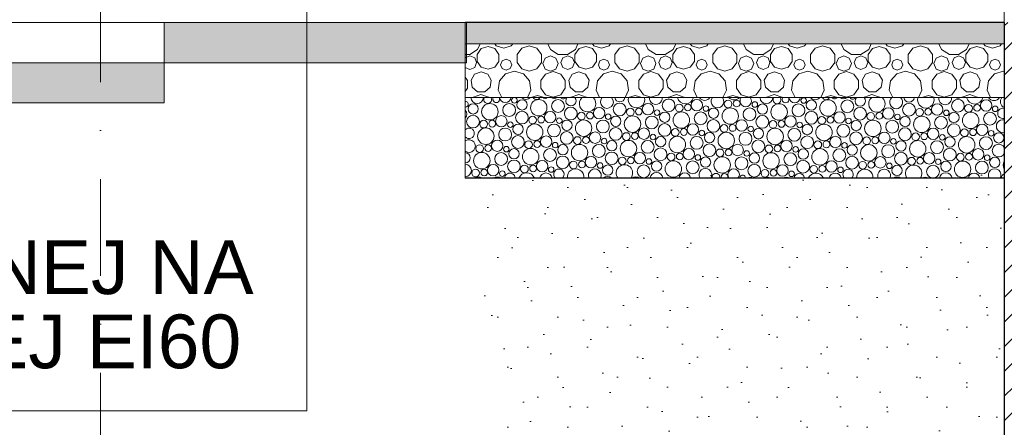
# Model space of a CAD drawing. Header units: centimetres. Extents: x -1103 to 10505, y -997 to 1780.
# Tile 41 of 102: x 8410 to 8776, y -572 to -421. Entities that reach past the tile are written whole.
import ezdxf
from ezdxf.enums import TextEntityAlignment as Align

# ---------------------------------------------------------------- set-up
doc = ezdxf.new("R2010")
doc.units = ezdxf.units.CM
doc.header["$LTSCALE"] = 0.1
doc.header["$MEASUREMENT"] = 0
doc.linetypes.add('Kropki i Kreski', pattern=[720, 360, -180, 0, -180])
doc.linetypes.add('Wipeout_Contour', pattern=[1000, 0, -1000])
for name, color, linetype in [('0_Teren', 7, 'Continuous'), ('2_ściany podporowe.K_IR', 7, 'Continuous'), ('3_opisy.K_IR', 7, 'Continuous'), ('3_wypełnienia.K_IR', 7, 'Continuous'), ('4_osie.ISTN', 7, 'Continuous')]:
    doc.layers.add(name, color=color, linetype=linetype)
doc.styles.add('GENERATED_STYLE_1', font='txt')

# ---------------------------------------------------------------- blocks, each defined once
blk = doc.blocks.new('ElemPrzekroju_696_2', base_point=(10358.23, -421.51))
at = {"layer": '0_Teren', "linetype": 'Continuous', "lineweight": 0}
blk.add_hatch(color=252, dxfattribs=at).paths.add_polyline_path([(7192.69, -451.51), (8463.3, -451.51), (8463.3, -436.51), (7192.69, -436.51)])
at = {"layer": '0_Teren', "color": 252, "linetype": 'Continuous', "lineweight": 0}
for p, q in [((8463.3, -436.51), (7192.69, -436.51)), ((8463.3, -436.51), (8463.3, -451.51)), ((8463.3, -451.51), (7192.69, -451.51))]:
    blk.add_line(p, q, dxfattribs=at)
blk = doc.blocks.new('*X1106', base_point=(10358.23, -421.51))
at = {"layer": '0_Teren', "color": 7, "linetype": 'Continuous', "lineweight": 0}
for p, q in [((8577.03, -433.51), (8579.93, -431.64)), ((8581.32, -431.28), (8579.77, -433.41)), ((8579.93, -431.64), (8580.91, -429.51)), ((8583.82, -430.47), (8581.32, -431.28)), ((8586.32, -431.28), (8583.82, -430.47)), ((8587.86, -433.41), (8586.32, -431.28)), ((8586.33, -429.51), (8586.86, -430.25)), ((8586.86, -430.25), (8589.66, -431.16)), ((8589.66, -431.16), (8592.47, -430.25)), ((8592.47, -430.25), (8593, -429.51)), ((8596.38, -431.11), (8594.67, -433.48)), ((8599.16, -430.21), (8596.38, -431.11)), ((8601.95, -431.11), (8599.16, -430.21)), ((8603.66, -433.48), (8601.95, -431.11)), ((8606.08, -429.51), (8607.05, -431.64)), ((8607.05, -431.64), (8609.95, -433.51)), ((8613.4, -433.51), (8616.3, -431.64)), ((8617.69, -431.28), (8616.14, -433.41)), ((8616.3, -431.64), (8617.28, -429.51)), ((8620.19, -430.47), (8617.69, -431.28)), ((8622.69, -431.28), (8620.19, -430.47)), ((8624.23, -433.41), (8622.69, -431.28)), ((8622.7, -429.51), (8623.23, -430.25)), ((8623.23, -430.25), (8626.03, -431.16)), ((8626.03, -431.16), (8628.84, -430.25)), ((8628.84, -430.25), (8629.37, -429.51)), ((8632.75, -431.11), (8631.04, -433.48)), ((8635.54, -430.21), (8632.75, -431.11)), ((8638.32, -431.11), (8635.54, -430.21)), ((8640.04, -433.48), (8638.32, -431.11)), ((8642.45, -429.51), (8643.42, -431.64)), ((8643.42, -431.64), (8646.32, -433.51)), ((8649.77, -433.51), (8652.67, -431.64)), ((8654.06, -431.28), (8652.51, -433.41)), ((8652.67, -431.64), (8653.65, -429.51)), ((8656.56, -430.47), (8654.06, -431.28)), ((8659.06, -431.28), (8656.56, -430.47)), ((8660.61, -433.41), (8659.06, -431.28)), ((8659.07, -429.51), (8659.6, -430.25)), ((8659.6, -430.25), (8662.4, -431.16)), ((8662.4, -431.16), (8665.21, -430.25)), ((8665.21, -430.25), (8665.74, -429.51)), ((8669.13, -431.11), (8667.41, -433.48)), ((8671.91, -430.21), (8669.13, -431.11)), ((8674.69, -431.11), (8671.91, -430.21)), ((8676.41, -433.48), (8674.69, -431.11)), ((8678.82, -429.51), (8679.79, -431.64)), ((8679.79, -431.64), (8682.69, -433.51)), ((8686.14, -433.51), (8689.05, -431.64)), ((8690.43, -431.28), (8688.88, -433.41)), ((8689.05, -431.64), (8690.02, -429.51)), ((8692.93, -430.47), (8690.43, -431.28)), ((8695.43, -431.28), (8692.93, -430.47)), ((8696.98, -433.41), (8695.43, -431.28)), ((8695.44, -429.51), (8695.97, -430.25)), ((8695.97, -430.25), (8698.78, -431.16)), ((8698.78, -431.16), (8701.58, -430.25)), ((8701.58, -430.25), (8702.11, -429.51)), ((8705.5, -431.11), (8703.78, -433.48)), ((8708.28, -430.21), (8705.5, -431.11)), ((8711.06, -431.11), (8708.28, -430.21)), ((8712.78, -433.48), (8711.06, -431.11)), ((8715.19, -429.51), (8716.16, -431.64)), ((8716.16, -431.64), (8719.07, -433.51)), ((8722.51, -433.51), (8725.42, -431.64)), ((8726.8, -431.28), (8725.25, -433.41)), ((8725.42, -431.64), (8726.39, -429.51)), ((8729.3, -430.47), (8726.8, -431.28)), ((8731.8, -431.28), (8729.3, -430.47)), ((8733.35, -433.41), (8731.8, -431.28)), ((8731.81, -429.51), (8732.34, -430.25)), ((8732.34, -430.25), (8735.15, -431.16)), ((8735.15, -431.16), (8737.95, -430.25)), ((8737.95, -430.25), (8738.48, -429.51)), ((8741.87, -431.11), (8740.15, -433.48)), ((8744.65, -430.21), (8741.87, -431.11)), ((8747.43, -431.11), (8744.65, -430.21)), ((8749.15, -433.48), (8747.43, -431.11)), ((8751.56, -429.51), (8752.53, -431.64)), ((8752.53, -431.64), (8755.44, -433.51)), ((8758.89, -433.51), (8761.79, -431.64)), ((8763.17, -431.28), (8761.62, -433.41)), ((8761.79, -431.64), (8762.76, -429.51)), ((8765.67, -430.47), (8763.17, -431.28)), ((8768.17, -431.28), (8765.67, -430.47)), ((8769.72, -433.41), (8768.17, -431.28)), ((8768.18, -429.51), (8768.71, -430.25)), ((8768.71, -430.25), (8771.52, -431.16)), ((8771.52, -431.16), (8774.32, -430.25)), ((8774.32, -430.25), (8774.86, -429.51)), ((8575.36, -433.51), (8577.03, -433.51)), ((8577.08, -433.99), (8575.36, -434.7)), ((8578.85, -434.73), (8577.08, -433.99)), ((8579.59, -436.5), (8578.85, -434.73)), ((8579.77, -433.41), (8579.77, -436.04)), ((8587.86, -436.04), (8587.86, -433.41)), ((8589.09, -435.81), (8588.49, -437.27)), ((8590.55, -435.2), (8589.09, -435.81)), ((8592.02, -435.81), (8590.55, -435.2)), ((8592.62, -437.27), (8592.02, -435.81)), ((8594.67, -433.48), (8594.67, -436.4)), ((8603.66, -436.4), (8603.66, -433.48)), ((8605.05, -434.83), (8604.21, -436.85)), ((8607.07, -433.99), (8605.05, -434.83)), ((8609.09, -434.83), (8607.07, -433.99)), ((8609.93, -436.85), (8609.09, -434.83)), ((8609.95, -433.51), (8613.4, -433.51)), ((8611.68, -434.73), (8610.94, -436.5)), ((8613.45, -433.99), (8611.68, -434.73)), ((8615.22, -434.73), (8613.45, -433.99)), ((8615.96, -436.5), (8615.22, -434.73)), ((8616.14, -433.41), (8616.14, -436.04)), ((8624.23, -436.04), (8624.23, -433.41)), ((8625.46, -435.81), (8624.86, -437.27)), ((8626.93, -435.2), (8625.46, -435.81)), ((8628.39, -435.81), (8626.93, -435.2)), ((8628.99, -437.27), (8628.39, -435.81)), ((8631.04, -433.48), (8631.04, -436.4)), ((8640.04, -436.4), (8640.04, -433.48)), ((8641.42, -434.83), (8640.58, -436.85)), ((8643.44, -433.99), (8641.42, -434.83)), ((8645.46, -434.83), (8643.44, -433.99)), ((8646.3, -436.85), (8645.46, -434.83)), ((8646.32, -433.51), (8649.77, -433.51)), ((8648.05, -434.73), (8647.31, -436.5)), ((8649.82, -433.99), (8648.05, -434.73)), ((8651.59, -434.73), (8649.82, -433.99)), ((8652.33, -436.5), (8651.59, -434.73)), ((8652.51, -433.41), (8652.51, -436.04)), ((8660.61, -436.04), (8660.61, -433.41)), ((8661.83, -435.81), (8661.23, -437.27)), ((8663.3, -435.2), (8661.83, -435.81)), ((8664.76, -435.81), (8663.3, -435.2)), ((8665.36, -437.27), (8664.76, -435.81)), ((8667.41, -433.48), (8667.41, -436.4)), ((8676.41, -436.4), (8676.41, -433.48)), ((8677.79, -434.83), (8676.95, -436.85)), ((8679.81, -433.99), (8677.79, -434.83)), ((8681.83, -434.83), (8679.81, -433.99)), ((8682.67, -436.85), (8681.83, -434.83)), ((8682.69, -433.51), (8686.14, -433.51)), ((8684.42, -434.73), (8683.68, -436.5)), ((8686.19, -433.99), (8684.42, -434.73)), ((8687.97, -434.73), (8686.19, -433.99)), ((8688.7, -436.5), (8687.97, -434.73)), ((8688.88, -433.41), (8688.88, -436.04)), ((8696.98, -436.04), (8696.98, -433.41)), ((8698.2, -435.81), (8697.6, -437.27)), ((8699.67, -435.2), (8698.2, -435.81)), ((8701.13, -435.81), (8699.67, -435.2)), ((8701.73, -437.27), (8701.13, -435.81)), ((8703.78, -433.48), (8703.78, -436.4)), ((8712.78, -436.4), (8712.78, -433.48)), ((8714.16, -434.83), (8713.32, -436.85)), ((8716.18, -433.99), (8714.16, -434.83)), ((8718.2, -434.83), (8716.18, -433.99)), ((8719.04, -436.85), (8718.2, -434.83)), ((8719.07, -433.51), (8722.51, -433.51)), ((8720.79, -434.73), (8720.06, -436.5)), ((8722.56, -433.99), (8720.79, -434.73)), ((8724.34, -434.73), (8722.56, -433.99)), ((8725.07, -436.5), (8724.34, -434.73)), ((8725.25, -433.41), (8725.25, -436.04)), ((8733.35, -436.04), (8733.35, -433.41)), ((8734.58, -435.81), (8733.97, -437.27)), ((8736.04, -435.2), (8734.58, -435.81)), ((8737.5, -435.81), (8736.04, -435.2)), ((8738.11, -437.27), (8737.5, -435.81)), ((8740.15, -433.48), (8740.15, -436.4)), ((8749.15, -436.4), (8749.15, -433.48)), ((8750.53, -434.83), (8749.69, -436.85)), ((8752.55, -433.99), (8750.53, -434.83)), ((8754.57, -434.83), (8752.55, -433.99)), ((8755.41, -436.85), (8754.57, -434.83)), ((8755.44, -433.51), (8758.89, -433.51)), ((8757.16, -434.73), (8756.43, -436.5)), ((8758.93, -433.99), (8757.16, -434.73)), ((8760.71, -434.73), (8758.93, -433.99)), ((8761.44, -436.5), (8760.71, -434.73)), ((8761.62, -433.41), (8761.62, -436.04)), ((8769.72, -436.04), (8769.72, -433.41)), ((8770.95, -435.81), (8770.34, -437.27)), ((8772.41, -435.2), (8770.95, -435.81)), ((8773.87, -435.81), (8772.41, -435.2)), ((8774.48, -437.27), (8773.87, -435.81)), ((8575.36, -438.3), (8577.08, -439.01)), ((8577.08, -439.01), (8578.85, -438.27)), ((8578.85, -438.27), (8579.59, -436.5)), ((8579.77, -436.04), (8581.32, -438.17)), ((8581.32, -438.17), (8583.82, -438.98)), ((8583.82, -438.98), (8586.32, -438.17)), ((8586.32, -438.17), (8587.86, -436.04)), ((8588.49, -437.27), (8589.09, -438.73)), ((8589.09, -438.73), (8590.55, -439.34)), ((8590.55, -439.34), (8592.02, -438.73)), ((8592.02, -438.73), (8592.62, -437.27)), ((8594.67, -436.4), (8596.38, -438.77)), ((8596.38, -438.77), (8599.16, -439.67)), ((8599.16, -439.67), (8601.95, -438.77)), ((8601.95, -438.77), (8603.66, -436.4)), ((8604.21, -436.85), (8605.05, -438.87)), ((8605.05, -438.87), (8607.07, -439.71)), ((8607.07, -439.71), (8609.09, -438.87)), ((8609.09, -438.87), (8609.93, -436.85)), ((8610.94, -436.5), (8611.68, -438.27)), ((8611.68, -438.27), (8613.45, -439.01)), ((8613.45, -439.01), (8615.22, -438.27)), ((8615.22, -438.27), (8615.96, -436.5)), ((8616.14, -436.04), (8617.69, -438.17)), ((8617.69, -438.17), (8620.19, -438.98)), ((8620.19, -438.98), (8622.69, -438.17)), ((8622.69, -438.17), (8624.23, -436.04)), ((8624.86, -437.27), (8625.46, -438.73)), ((8625.46, -438.73), (8626.93, -439.34)), ((8626.93, -439.34), (8628.39, -438.73)), ((8628.39, -438.73), (8628.99, -437.27)), ((8631.04, -436.4), (8632.75, -438.77)), ((8632.75, -438.77), (8635.54, -439.67)), ((8635.54, -439.67), (8638.32, -438.77)), ((8638.32, -438.77), (8640.04, -436.4)), ((8640.58, -436.85), (8641.42, -438.87)), ((8641.42, -438.87), (8643.44, -439.71)), ((8643.44, -439.71), (8645.46, -438.87)), ((8645.46, -438.87), (8646.3, -436.85)), ((8647.31, -436.5), (8648.05, -438.27)), ((8648.05, -438.27), (8649.82, -439.01)), ((8649.82, -439.01), (8651.59, -438.27)), ((8651.59, -438.27), (8652.33, -436.5)), ((8652.51, -436.04), (8654.06, -438.17)), ((8654.06, -438.17), (8656.56, -438.98)), ((8656.56, -438.98), (8659.06, -438.17)), ((8659.06, -438.17), (8660.61, -436.04)), ((8661.23, -437.27), (8661.83, -438.73)), ((8661.83, -438.73), (8663.3, -439.34)), ((8663.3, -439.34), (8664.76, -438.73)), ((8664.76, -438.73), (8665.36, -437.27)), ((8667.41, -436.4), (8669.13, -438.77)), ((8669.13, -438.77), (8671.91, -439.67)), ((8671.91, -439.67), (8674.69, -438.77)), ((8674.69, -438.77), (8676.41, -436.4)), ((8676.95, -436.85), (8677.79, -438.87)), ((8677.79, -438.87), (8679.81, -439.71)), ((8679.81, -439.71), (8681.83, -438.87)), ((8681.83, -438.87), (8682.67, -436.85)), ((8683.68, -436.5), (8684.42, -438.27)), ((8684.42, -438.27), (8686.19, -439.01)), ((8686.19, -439.01), (8687.97, -438.27)), ((8687.97, -438.27), (8688.7, -436.5)), ((8688.88, -436.04), (8690.43, -438.17)), ((8690.43, -438.17), (8692.93, -438.98)), ((8692.93, -438.98), (8695.43, -438.17)), ((8695.43, -438.17), (8696.98, -436.04)), ((8697.6, -437.27), (8698.2, -438.73)), ((8698.2, -438.73), (8699.67, -439.34)), ((8699.67, -439.34), (8701.13, -438.73)), ((8701.13, -438.73), (8701.73, -437.27)), ((8703.78, -436.4), (8705.5, -438.77)), ((8705.5, -438.77), (8708.28, -439.67)), ((8708.28, -439.67), (8711.06, -438.77)), ((8711.06, -438.77), (8712.78, -436.4)), ((8713.32, -436.85), (8714.16, -438.87)), ((8714.16, -438.87), (8716.18, -439.71)), ((8716.18, -439.71), (8718.2, -438.87)), ((8718.2, -438.87), (8719.04, -436.85)), ((8720.06, -436.5), (8720.79, -438.27)), ((8720.79, -438.27), (8722.56, -439.01)), ((8722.56, -439.01), (8724.34, -438.27)), ((8724.34, -438.27), (8725.07, -436.5)), ((8725.25, -436.04), (8726.8, -438.17)), ((8726.8, -438.17), (8729.3, -438.98)), ((8729.3, -438.98), (8731.8, -438.17)), ((8731.8, -438.17), (8733.35, -436.04)), ((8733.97, -437.27), (8734.58, -438.73)), ((8734.58, -438.73), (8736.04, -439.34)), ((8736.04, -439.34), (8737.5, -438.73)), ((8737.5, -438.73), (8738.11, -437.27)), ((8740.15, -436.4), (8741.87, -438.77)), ((8741.87, -438.77), (8744.65, -439.67)), ((8744.65, -439.67), (8747.43, -438.77)), ((8747.43, -438.77), (8749.15, -436.4)), ((8749.69, -436.85), (8750.53, -438.87)), ((8750.53, -438.87), (8752.55, -439.71)), ((8752.55, -439.71), (8754.57, -438.87)), ((8754.57, -438.87), (8755.41, -436.85)), ((8756.43, -436.5), (8757.16, -438.27)), ((8757.16, -438.27), (8758.93, -439.01)), ((8758.93, -439.01), (8760.71, -438.27)), ((8760.71, -438.27), (8761.44, -436.5)), ((8761.62, -436.04), (8763.17, -438.17)), ((8763.17, -438.17), (8765.67, -438.98)), ((8765.67, -438.98), (8768.17, -438.17)), ((8768.17, -438.17), (8769.72, -436.04)), ((8770.34, -437.27), (8770.95, -438.73)), ((8770.95, -438.73), (8772.41, -439.34)), ((8772.41, -439.34), (8773.87, -438.73)), ((8773.87, -438.73), (8774.48, -437.27)), ((8576.2, -443.11), (8575.36, -441.96)), ((8576.2, -446.06), (8576.2, -443.11)), ((8578.8, -440.77), (8577.49, -443.04)), ((8577.49, -443.04), (8577.95, -445.62)), ((8581.27, -439.87), (8578.8, -440.77)), ((8583.73, -440.77), (8581.27, -439.87)), ((8585.04, -443.04), (8583.73, -440.77)), ((8584.59, -445.62), (8585.04, -443.04)), ((8590.37, -440.68), (8588.11, -443.29)), ((8593.68, -439.71), (8590.37, -440.68)), ((8596.99, -440.68), (8593.68, -439.71)), ((8599.25, -443.29), (8596.99, -440.68)), ((8605.23, -440.73), (8603.5, -443.11)), ((8603.5, -443.11), (8603.5, -446.06)), ((8608.03, -439.82), (8605.23, -440.73)), ((8610.84, -440.73), (8608.03, -439.82)), ((8612.57, -443.11), (8610.84, -440.73)), ((8612.57, -446.06), (8612.57, -443.11)), ((8615.17, -440.77), (8613.86, -443.04)), ((8613.86, -443.04), (8614.32, -445.62)), ((8617.64, -439.87), (8615.17, -440.77)), ((8620.1, -440.77), (8617.64, -439.87)), ((8621.41, -443.04), (8620.1, -440.77)), ((8620.96, -445.62), (8621.41, -443.04)), ((8626.74, -440.68), (8624.48, -443.29)), ((8630.05, -439.71), (8626.74, -440.68)), ((8633.36, -440.68), (8630.05, -439.71)), ((8635.62, -443.29), (8633.36, -440.68)), ((8641.6, -440.73), (8639.87, -443.11)), ((8639.87, -443.11), (8639.87, -446.06)), ((8644.4, -439.82), (8641.6, -440.73)), ((8647.21, -440.73), (8644.4, -439.82)), ((8648.94, -443.11), (8647.21, -440.73)), ((8648.94, -446.06), (8648.94, -443.11)), ((8651.54, -440.77), (8650.23, -443.04)), ((8650.23, -443.04), (8650.69, -445.62)), ((8654.01, -439.87), (8651.54, -440.77)), ((8656.47, -440.77), (8654.01, -439.87)), ((8657.79, -443.04), (8656.47, -440.77)), ((8657.33, -445.62), (8657.79, -443.04)), ((8663.11, -440.68), (8660.85, -443.29)), ((8666.42, -439.71), (8663.11, -440.68)), ((8669.73, -440.68), (8666.42, -439.71)), ((8671.99, -443.29), (8669.73, -440.68)), ((8677.97, -440.73), (8676.24, -443.11)), ((8676.24, -443.11), (8676.24, -446.06)), ((8680.78, -439.82), (8677.97, -440.73)), ((8683.58, -440.73), (8680.78, -439.82)), ((8685.31, -443.11), (8683.58, -440.73)), ((8685.31, -446.06), (8685.31, -443.11)), ((8687.91, -440.77), (8686.6, -443.04)), ((8686.6, -443.04), (8687.06, -445.62)), ((8690.38, -439.87), (8687.91, -440.77)), ((8692.84, -440.77), (8690.38, -439.87)), ((8694.16, -443.04), (8692.84, -440.77)), ((8693.7, -445.62), (8694.16, -443.04)), ((8699.48, -440.68), (8697.22, -443.29)), ((8702.79, -439.71), (8699.48, -440.68)), ((8706.1, -440.68), (8702.79, -439.71)), ((8708.36, -443.29), (8706.1, -440.68)), ((8714.34, -440.73), (8712.61, -443.11)), ((8712.61, -443.11), (8712.61, -446.06)), ((8717.15, -439.82), (8714.34, -440.73)), ((8719.95, -440.73), (8717.15, -439.82)), ((8721.68, -443.11), (8719.95, -440.73)), ((8721.68, -446.06), (8721.68, -443.11)), ((8724.28, -440.77), (8722.97, -443.04)), ((8722.97, -443.04), (8723.43, -445.62)), ((8726.75, -439.87), (8724.28, -440.77)), ((8729.22, -440.77), (8726.75, -439.87)), ((8730.53, -443.04), (8729.22, -440.77)), ((8730.07, -445.62), (8730.53, -443.04)), ((8735.85, -440.68), (8733.59, -443.29)), ((8739.16, -439.71), (8735.85, -440.68)), ((8742.47, -440.68), (8739.16, -439.71)), ((8744.73, -443.29), (8742.47, -440.68)), ((8750.71, -440.73), (8748.98, -443.11)), ((8748.98, -443.11), (8748.98, -446.06)), ((8753.52, -439.82), (8750.71, -440.73)), ((8756.32, -440.73), (8753.52, -439.82)), ((8758.05, -443.11), (8756.32, -440.73)), ((8758.05, -446.06), (8758.05, -443.11)), ((8760.66, -440.77), (8759.34, -443.04)), ((8759.34, -443.04), (8759.8, -445.62)), ((8763.12, -439.87), (8760.66, -440.77)), ((8765.59, -440.77), (8763.12, -439.87)), ((8766.9, -443.04), (8765.59, -440.77)), ((8766.44, -445.62), (8766.9, -443.04)), ((8772.22, -440.68), (8769.96, -443.29)), ((8775.53, -439.71), (8772.22, -440.68)), ((8775.87, -439.81), (8775.53, -439.71)), ((8575.36, -447.21), (8576.2, -446.06)), ((8577.95, -445.62), (8579.96, -447.31)), ((8582.58, -447.31), (8584.59, -445.62)), ((8588.11, -443.29), (8587.62, -446.7)), ((8587.62, -446.7), (8588.9, -449.51)), ((8598.45, -449.51), (8599.74, -446.7)), ((8599.74, -446.7), (8599.25, -443.29)), ((8603.5, -446.06), (8605.23, -448.45)), ((8610.84, -448.45), (8612.57, -446.06)), ((8614.32, -445.62), (8616.33, -447.31)), ((8618.95, -447.31), (8620.96, -445.62)), ((8624.48, -443.29), (8623.99, -446.7)), ((8623.99, -446.7), (8625.27, -449.51)), ((8634.83, -449.51), (8636.11, -446.7)), ((8636.11, -446.7), (8635.62, -443.29)), ((8639.87, -446.06), (8641.6, -448.45)), ((8647.21, -448.45), (8648.94, -446.06)), ((8650.69, -445.62), (8652.7, -447.31)), ((8655.32, -447.31), (8657.33, -445.62)), ((8660.85, -443.29), (8660.36, -446.7)), ((8660.36, -446.7), (8661.64, -449.51)), ((8671.2, -449.51), (8672.48, -446.7)), ((8672.48, -446.7), (8671.99, -443.29)), ((8676.24, -446.06), (8677.97, -448.45)), ((8683.58, -448.45), (8685.31, -446.06)), ((8687.06, -445.62), (8689.07, -447.31)), ((8691.69, -447.31), (8693.7, -445.62)), ((8697.22, -443.29), (8696.73, -446.7)), ((8696.73, -446.7), (8698.01, -449.51)), ((8707.57, -449.51), (8708.85, -446.7)), ((8708.85, -446.7), (8708.36, -443.29)), ((8712.61, -446.06), (8714.34, -448.45)), ((8719.95, -448.45), (8721.68, -446.06)), ((8723.43, -445.62), (8725.44, -447.31)), ((8728.06, -447.31), (8730.07, -445.62)), ((8733.59, -443.29), (8733.1, -446.7)), ((8733.1, -446.7), (8734.38, -449.51)), ((8743.94, -449.51), (8745.22, -446.7)), ((8745.22, -446.7), (8744.73, -443.29)), ((8748.98, -446.06), (8750.71, -448.45)), ((8756.32, -448.45), (8758.05, -446.06)), ((8759.8, -445.62), (8761.81, -447.31)), ((8764.43, -447.31), (8766.44, -445.62)), ((8769.96, -443.29), (8769.47, -446.7)), ((8769.47, -446.7), (8770.75, -449.51)), ((8578.38, -449.31), (8578.24, -449.51)), ((8581.16, -448.41), (8578.38, -449.31)), ((8579.96, -447.31), (8582.58, -447.31)), ((8583.95, -449.31), (8581.16, -448.41)), ((8584.09, -449.51), (8583.95, -449.31)), ((8599.69, -449.48), (8599.67, -449.51)), ((8602.19, -448.67), (8599.69, -449.48)), ((8604.69, -449.48), (8602.19, -448.67)), ((8604.71, -449.51), (8604.69, -449.48)), ((8605.23, -448.45), (8608.03, -449.36)), ((8608.03, -449.36), (8610.84, -448.45)), ((8614.75, -449.31), (8614.61, -449.51)), ((8617.54, -448.41), (8614.75, -449.31)), ((8616.33, -447.31), (8618.95, -447.31)), ((8620.32, -449.31), (8617.54, -448.41)), ((8620.46, -449.51), (8620.32, -449.31)), ((8636.06, -449.48), (8636.04, -449.51)), ((8638.56, -448.67), (8636.06, -449.48)), ((8641.06, -449.48), (8638.56, -448.67)), ((8641.08, -449.51), (8641.06, -449.48)), ((8641.6, -448.45), (8644.4, -449.36)), ((8644.4, -449.36), (8647.21, -448.45)), ((8651.13, -449.31), (8650.98, -449.51)), ((8653.91, -448.41), (8651.13, -449.31)), ((8652.7, -447.31), (8655.32, -447.31)), ((8656.69, -449.31), (8653.91, -448.41)), ((8656.83, -449.51), (8656.69, -449.31)), ((8672.43, -449.48), (8672.41, -449.51)), ((8674.93, -448.67), (8672.43, -449.48)), ((8677.43, -449.48), (8674.93, -448.67)), ((8677.45, -449.51), (8677.43, -449.48)), ((8677.97, -448.45), (8680.78, -449.36)), ((8680.78, -449.36), (8683.58, -448.45)), ((8687.5, -449.31), (8687.35, -449.51)), ((8690.28, -448.41), (8687.5, -449.31)), ((8689.07, -447.31), (8691.69, -447.31)), ((8693.06, -449.31), (8690.28, -448.41)), ((8693.2, -449.51), (8693.06, -449.31)), ((8708.8, -449.48), (8708.78, -449.51)), ((8711.3, -448.67), (8708.8, -449.48)), ((8713.8, -449.48), (8711.3, -448.67)), ((8713.82, -449.51), (8713.8, -449.48)), ((8714.34, -448.45), (8717.15, -449.36)), ((8717.15, -449.36), (8719.95, -448.45)), ((8723.87, -449.31), (8723.72, -449.51)), ((8726.65, -448.41), (8723.87, -449.31)), ((8725.44, -447.31), (8728.06, -447.31)), ((8729.43, -449.31), (8726.65, -448.41)), ((8729.57, -449.51), (8729.43, -449.31)), ((8745.17, -449.48), (8745.15, -449.51)), ((8747.67, -448.67), (8745.17, -449.48)), ((8750.17, -449.48), (8747.67, -448.67)), ((8750.19, -449.51), (8750.17, -449.48)), ((8750.71, -448.45), (8753.52, -449.36)), ((8753.52, -449.36), (8756.32, -448.45)), ((8760.24, -449.31), (8760.09, -449.51)), ((8763.02, -448.41), (8760.24, -449.31)), ((8761.81, -447.31), (8764.43, -447.31)), ((8765.8, -449.31), (8763.02, -448.41)), ((8765.94, -449.51), (8765.8, -449.31))]:
    blk.add_line(p, q, dxfattribs=at)
blk = doc.blocks.new('*X1108', base_point=(10358.23, -421.51))
at = {"layer": '0_Teren', "color": 7, "linetype": 'Continuous', "lineweight": 0}
for centre, radius in [((8596.48, -452.21), 1.92), ((8602.69, -453.28), 3.06), ((8609.86, -452.65), 2.39), ((8650.98, -452.43), 2.37), ((8661.5, -452.32), 2.13), ((8673.12, -451.89), 1.43), ((8676.31, -451.71), 1.25), ((8701.24, -450.59), 1.03), ((8704.09, -452.31), 1.92), ((8710.3, -453.38), 3.06), ((8717.48, -452.75), 2.39), ((8758.6, -452.53), 2.37), ((8769.11, -452.42), 2.13), ((8578.29, -453.71), 1.92), ((8584.5, -454.78), 3.06), ((8591.68, -454.15), 2.39), ((8614.61, -455.43), 2.37), ((8625.13, -455.32), 2.13), ((8632.8, -453.93), 2.37), ((8636.75, -454.89), 1.43), ((8639.94, -454.71), 1.25), ((8643.31, -453.82), 2.13), ((8646.68, -455.09), 1.03), ((8654.94, -453.39), 1.43), ((8658.13, -453.21), 1.25), ((8664.87, -453.59), 1.03), ((8667.72, -455.31), 1.92), ((8673.93, -456.38), 3.06), ((8681.1, -455.75), 2.39), ((8683.05, -452.09), 1.03), ((8685.91, -453.81), 1.92), ((8692.11, -454.88), 3.06), ((8699.29, -454.25), 2.39), ((8722.23, -455.53), 2.37), ((8732.74, -455.42), 2.13), ((8740.41, -454.03), 2.37), ((8744.36, -454.99), 1.43), ((8747.55, -454.81), 1.25), ((8750.92, -453.92), 2.13), ((8754.29, -455.19), 1.03), ((8762.55, -453.49), 1.43), ((8765.74, -453.31), 1.25), ((8772.48, -453.69), 1.03), ((8578.24, -458.43), 2.37), ((8588.75, -458.32), 2.13), ((8596.43, -456.93), 2.37), ((8600.38, -457.89), 1.43), ((8603.57, -457.71), 1.25), ((8606.94, -456.82), 2.13), ((8610.31, -458.09), 1.03), ((8619.37, -460.88), 3.06), ((8618.57, -456.39), 1.43), ((8621.76, -456.21), 1.25), ((8628.49, -456.59), 1.03), ((8631.35, -458.31), 1.92), ((8637.56, -459.38), 3.06), ((8644.73, -458.75), 2.39), ((8649.54, -456.81), 1.92), ((8655.74, -457.88), 3.06), ((8662.92, -457.25), 2.39), ((8667.67, -460.03), 2.37), ((8678.18, -459.92), 2.13), ((8685.86, -458.53), 2.37), ((8696.37, -458.42), 2.13), ((8704.04, -457.03), 2.37), ((8707.99, -457.99), 1.43), ((8711.18, -457.81), 1.25), ((8714.55, -456.92), 2.13), ((8717.92, -458.19), 1.03), ((8726.18, -456.49), 1.43), ((8729.37, -456.31), 1.25), ((8736.11, -456.69), 1.03), ((8738.96, -458.41), 1.92), ((8745.17, -459.48), 3.06), ((8752.35, -458.85), 2.39), ((8757.15, -456.91), 1.92), ((8763.35, -457.98), 3.06), ((8770.53, -457.35), 2.39), ((8583, -463.88), 3.06), ((8582.19, -459.39), 1.43), ((8585.39, -459.21), 1.25), ((8590.18, -463.25), 2.39), ((8592.12, -459.59), 1.03), ((8594.98, -461.31), 1.92), ((8601.19, -462.38), 3.06), ((8608.36, -461.75), 2.39), ((8613.17, -459.81), 1.92), ((8626.55, -460.25), 2.39), ((8631.3, -463.03), 2.37), ((8641.81, -462.92), 2.13), ((8649.48, -461.53), 2.37), ((8653.44, -462.49), 1.43), ((8656.63, -462.31), 1.25), ((8660, -461.42), 2.13), ((8671.62, -460.99), 1.43), ((8674.81, -460.81), 1.25), ((8681.55, -461.19), 1.03), ((8684.41, -462.91), 1.92), ((8690.61, -463.98), 3.06), ((8689.81, -459.49), 1.43), ((8693, -459.31), 1.25), ((8697.79, -463.35), 2.39), ((8699.74, -459.69), 1.03), ((8702.59, -461.41), 1.92), ((8708.8, -462.48), 3.06), ((8715.98, -461.85), 2.39), ((8720.78, -459.91), 1.92), ((8726.98, -460.98), 3.06), ((8734.16, -460.35), 2.39), ((8738.91, -463.13), 2.37), ((8749.42, -463.02), 2.13), ((8757.1, -461.63), 2.37), ((8761.05, -462.58), 1.43), ((8764.24, -462.41), 1.25), ((8767.61, -461.52), 2.13), ((8594.93, -466.03), 2.37), ((8605.44, -465.92), 2.13), ((8613.11, -464.53), 2.37), ((8617.07, -465.49), 1.43), ((8620.26, -465.31), 1.25), ((8623.63, -464.42), 2.13), ((8626.99, -465.69), 1.03), ((8635.25, -463.99), 1.43), ((8638.44, -463.81), 1.25), ((8645.18, -464.19), 1.03), ((8648.04, -465.91), 1.92), ((8654.24, -466.98), 3.06), ((8661.42, -466.35), 2.39), ((8663.37, -462.69), 1.03), ((8666.22, -464.41), 1.92), ((8672.43, -465.48), 3.06), ((8679.6, -464.85), 2.39), ((8702.54, -466.13), 2.37), ((8713.05, -466.02), 2.13), ((8720.73, -464.63), 2.37), ((8724.68, -465.58), 1.43), ((8727.87, -465.41), 1.25), ((8731.24, -464.52), 2.13), ((8734.61, -465.79), 1.03), ((8742.86, -464.08), 1.43), ((8746.05, -463.91), 1.25), ((8752.79, -464.29), 1.03), ((8755.65, -466.01), 1.92), ((8761.85, -467.07), 3.06), ((8769.03, -466.45), 2.39), ((8770.98, -462.79), 1.03), ((8773.83, -464.51), 1.92), ((8580.69, -468.49), 1.43), ((8583.89, -468.31), 1.25), ((8587.25, -467.42), 2.13), ((8590.62, -468.69), 1.03), ((8593.48, -470.41), 1.92), ((8599.69, -471.48), 3.06), ((8598.88, -466.99), 1.43), ((8602.07, -466.81), 1.25), ((8606.86, -470.85), 2.39), ((8608.81, -467.19), 1.03), ((8611.67, -468.91), 1.92), ((8617.87, -469.98), 3.06), ((8625.05, -469.35), 2.39), ((8629.85, -467.41), 1.92), ((8636.06, -468.48), 3.06), ((8643.23, -467.85), 2.39), ((8647.98, -470.63), 2.37), ((8658.5, -470.52), 2.13), ((8666.17, -469.13), 2.37), ((8670.12, -470.08), 1.43), ((8673.31, -469.91), 1.25), ((8676.68, -469.02), 2.13), ((8684.36, -467.63), 2.37), ((8688.31, -468.58), 1.43), ((8691.5, -468.41), 1.25), ((8694.87, -467.52), 2.13), ((8698.24, -468.79), 1.03), ((8701.09, -470.51), 1.92), ((8707.3, -471.57), 3.06), ((8706.49, -467.08), 1.43), ((8709.68, -466.91), 1.25), ((8714.48, -470.95), 2.39), ((8716.42, -467.29), 1.03), ((8719.28, -469.01), 1.92), ((8725.48, -470.07), 3.06), ((8732.66, -469.45), 2.39), ((8737.46, -467.51), 1.92), ((8743.67, -468.57), 3.06), ((8750.85, -467.95), 2.39), ((8755.6, -470.73), 2.37), ((8766.11, -470.62), 2.13), ((8581.5, -472.98), 3.06), ((8588.68, -472.35), 2.39), ((8611.61, -473.63), 2.37), ((8622.13, -473.52), 2.13), ((8629.8, -472.13), 2.37), ((8633.75, -473.08), 1.43), ((8636.94, -472.91), 1.25), ((8640.31, -472.02), 2.13), ((8643.68, -473.29), 1.03), ((8651.94, -471.58), 1.43), ((8655.13, -471.41), 1.25), ((8661.87, -471.79), 1.03), ((8664.72, -473.51), 1.92), ((8670.93, -474.57), 3.06), ((8678.1, -473.95), 2.39), ((8680.05, -470.29), 1.03), ((8682.91, -472.01), 1.92), ((8689.11, -473.07), 3.06), ((8696.29, -472.45), 2.39), ((8719.23, -473.73), 2.37), ((8729.74, -473.62), 2.13), ((8737.41, -472.23), 2.37), ((8741.36, -473.18), 1.43), ((8744.55, -473.01), 1.25), ((8747.92, -472.12), 2.13), ((8751.29, -473.39), 1.03), ((8759.55, -471.68), 1.43), ((8762.74, -471.51), 1.25), ((8769.48, -471.89), 1.03), ((8772.33, -473.61), 1.92), ((8579.19, -477.58), 1.43), ((8582.39, -477.41), 1.25), ((8585.75, -476.52), 2.13), ((8593.43, -475.13), 2.37), ((8597.38, -476.08), 1.43), ((8600.57, -475.91), 1.25), ((8603.94, -475.02), 2.13), ((8607.31, -476.29), 1.03), ((8615.57, -474.58), 1.43), ((8618.76, -474.41), 1.25), ((8625.49, -474.79), 1.03), ((8628.35, -476.51), 1.92), ((8641.73, -476.95), 2.39), ((8646.54, -475.01), 1.92), ((8652.74, -476.07), 3.06), ((8659.92, -475.45), 2.39), ((8682.86, -476.73), 2.37), ((8693.37, -476.62), 2.13), ((8701.04, -475.23), 2.37), ((8704.99, -476.18), 1.43), ((8708.18, -476.01), 1.25), ((8711.55, -475.12), 2.13), ((8714.92, -476.39), 1.03), ((8723.18, -474.68), 1.43), ((8726.37, -474.51), 1.25), ((8733.11, -474.89), 1.03), ((8735.96, -476.61), 1.92), ((8749.35, -477.05), 2.39), ((8754.15, -475.11), 1.92), ((8760.35, -476.17), 3.06), ((8767.53, -475.55), 2.39), ((8589.12, -477.79), 1.03), ((8686.81, -477.68), 1.43), ((8690, -477.51), 1.25), ((8696.74, -477.89), 1.03)]:
    blk.add_circle(centre, radius, dxfattribs=at)
for centre, radius, start, end in [((8579.74, -449.33), 2.37, 184.4216, 355.5784), ((8583.69, -450.29), 1.43, 147.2615, 32.7385), ((8586.89, -450.11), 1.25, 151.6281, 28.3719), ((8590.25, -449.22), 2.13, 187.8544, 352.1456), ((8593.62, -450.49), 1.03, 108.5144, 71.4856), ((8597.93, -447.83), 2.37, 225.3345, 314.6655), ((8601.88, -448.79), 1.43, 210.5685, 329.4315), ((8605.07, -448.61), 1.25, 226.1602, 313.8398), ((8608.44, -447.72), 2.13, 237.3184, 302.6816), ((8611.81, -448.99), 1.03, 210.1782, 329.8218), ((8614.67, -450.71), 1.92, 141.2908, 38.7092), ((8620.87, -451.78), 3.06, 132.3179, 47.6821), ((8628.05, -451.15), 2.39, 136.5565, 43.4435), ((8632.85, -449.21), 1.92, 189.0206, 350.9794), ((8639.06, -450.28), 3.06, 165.5623, 14.4377), ((8646.23, -449.65), 2.39, 176.6297, 3.3703), ((8651.04, -447.71), 1.92, 249.8755, 290.1245), ((8657.24, -448.78), 3.06, 193.9318, 346.0682), ((8664.42, -448.15), 2.39, 214.7546, 325.2454), ((8669.17, -450.93), 2.37, 143.1853, 36.8147), ((8675.43, -447.28), 3.06, 226.9585, 313.0415), ((8679.68, -450.82), 2.13, 142.0275, 37.9725), ((8687.36, -449.43), 2.37, 182, 358), ((8691.31, -450.39), 1.43, 142.3648, 37.6352), ((8694.5, -450.21), 1.25, 146.3026, 33.6974), ((8697.87, -449.32), 2.13, 185.1489, 354.8511), ((8705.54, -447.93), 2.37, 221.9921, 318.0079), ((8709.49, -448.89), 1.43, 206.0237, 333.9763), ((8712.68, -448.71), 1.25, 219.9161, 320.0839), ((8716.05, -447.82), 2.13, 232.6337, 307.3663), ((8719.42, -449.09), 1.03, 203.9629, 336.0371), ((8722.28, -450.81), 1.92, 137.3582, 42.6418), ((8728.48, -451.88), 3.06, 129.4633, 50.5367), ((8735.66, -451.25), 2.39, 133.1569, 46.8431), ((8740.46, -449.31), 1.92, 186.0124, 353.9876), ((8746.67, -450.38), 3.06, 163.6241, 16.3759), ((8753.85, -449.75), 2.39, 174.2244, 5.7756), ((8758.65, -447.81), 1.92, 242.4865, 297.5135), ((8764.85, -448.88), 3.06, 192.0143, 347.9857), ((8772.03, -448.25), 2.39, 211.8852, 328.1148), ((8776.78, -451.03), 2.37, 140.1019, 247.3609), ((8575.44, -451.99), 1.03, 265.9308, 94.0692), ((8573.49, -455.65), 2.39, 321.7111, 38.2889), ((8775.33, -455.41), 1.92, 73.6917, 286.3083), ((8775.28, -460.13), 2.37, 75.5696, 284.4304), ((8576.79, -462.81), 1.92, 221.8071, 138.1929), ((8576.74, -467.53), 2.37, 234.3537, 125.6463), ((8773.78, -469.23), 2.37, 27.9531, 332.0469), ((8575.29, -471.91), 1.92, 272.1069, 87.8931), ((8575.24, -476.63), 2.37, 272.9434, 87.0566), ((8610.17, -478.01), 1.92, 308.4812, 231.5188), ((8616.37, -479.07), 3.06, 351.7824, 188.2176), ((8623.55, -478.45), 2.39, 333.6066, 206.3934), ((8634.56, -477.57), 3.06, 320.7262, 219.2738), ((8664.67, -478.23), 2.37, 327.1499, 212.8501), ((8675.18, -478.12), 2.13, 319.1536, 220.8464), ((8723.98, -479.17), 3.06, 353.6661, 186.3339), ((8742.17, -477.67), 3.06, 323.1003, 216.8997), ((8772.28, -478.33), 2.37, 329.9836, 210.0164), ((8778.54, -474.67), 3.06, 150.6168, 209.3832), ((8580, -482.07), 3.06, 56.8513, 123.1487), ((8587.18, -481.45), 2.39, 54.407, 125.593), ((8591.98, -479.51), 1.92, 359.9625, 180.0375), ((8598.19, -480.57), 3.06, 20.3137, 159.6863), ((8605.36, -479.95), 2.39, 10.6215, 169.3785), ((8628.3, -481.23), 2.37, 46.5367, 133.4633), ((8638.81, -481.12), 2.13, 49.1147, 130.8853), ((8646.48, -479.73), 2.37, 5.2606, 174.7394), ((8650.44, -480.68), 1.43, 55.0957, 124.9043), ((8653.63, -480.51), 1.25, 52.5276, 127.4724), ((8657, -479.62), 2.13, 2.923, 177.077), ((8668.62, -479.18), 1.43, 346.7462, 193.2538), ((8671.81, -479.01), 1.25, 336.2451, 203.7549), ((8678.55, -479.39), 1.03, 353.3094, 186.6906), ((8681.41, -481.11), 1.92, 56.465, 123.535), ((8687.61, -482.17), 3.06, 60.443, 119.557), ((8694.79, -481.55), 2.39, 58.7614, 121.2386), ((8699.59, -479.61), 1.92, 2.9458, 177.0542), ((8705.8, -480.67), 3.06, 22.3195, 157.6805), ((8712.98, -480.05), 2.39, 13.0713, 166.9287), ((8717.78, -478.11), 1.92, 313.0493, 226.9507), ((8731.16, -478.55), 2.39, 336.2537, 203.7463), ((8735.91, -481.33), 2.37, 50.1755, 129.8245), ((8746.42, -481.22), 2.13, 53.4113, 126.5887), ((8754.1, -479.83), 2.37, 7.6939, 172.3061), ((8758.05, -480.78), 1.43, 62.8651, 117.1349), ((8761.24, -480.61), 1.25, 60.8398, 119.1602), ((8764.61, -479.72), 2.13, 5.6187, 174.3813), ((8776.23, -479.28), 1.43, 104.6714, 189.1744)]:
    blk.add_arc(centre, radius, start, end, dxfattribs=at)
blk = doc.blocks.new('ElemPrzekroju_1058_2', base_point=(10358.23, -421.51))
at = {"layer": '0_Teren', "linetype": 'Continuous', "lineweight": 0, "true_color": 0x000000}
blk.add_hatch(color=18, dxfattribs=at).paths.add_polyline_path([(8775.87, -421.51), (8575.36, -421.51), (8575.36, -429.51), (8775.87, -429.51)])
at = {"layer": '0_Teren', "color": 7, "linetype": 'Continuous', "lineweight": 30}
for p, q in [((8575.87, -421.51), (8575.36, -421.51)), ((8775.87, -421.51), (8575.87, -421.51)), ((8775.87, -479.51), (8575.36, -479.51))]:
    blk.add_line(p, q, dxfattribs=at)
at = {"color": 254, "linetype": 'Wipeout_Contour', "lineweight": 0, "ltscale": 34747.007323}
blk.add_wipeout([(8575.36, -429.51), (8575.36, -449.51), (8775.87, -449.51), (8775.87, -429.51)], dxfattribs=at).dxf.layer = '0_Teren'
at = {"layer": '0_Teren', "color": 7, "linetype": 'Continuous', "lineweight": 9}
for p, q in [((8775.87, -429.51), (8575.36, -429.51)), ((8775.87, -449.51), (8575.36, -449.51))]:
    blk.add_line(p, q, dxfattribs=at)
at = {"layer": '0_Teren', "color": 7, "linetype": 'Continuous', "lineweight": 0, "flags": 128}
blk.add_lwpolyline([(8575.36, -421.51), (8575.36, -429.51), (8575.36, -449.51), (8575.36, -479.51)], dxfattribs=at)
at = {"layer": '0_Teren', "lineweight": 0}
for name in ['*X1106', '*X1108']:
    blk.add_blockref(name, (10358.23, -421.51), dxfattribs=at)
blk = doc.blocks.new('ElemPrzekroju_1060_2', base_point=(10358.23, -421.51))
at = {"color": 254, "linetype": 'Wipeout_Contour', "lineweight": 0, "ltscale": 35265.979317}
blk.add_wipeout([(8805.87, -421.51), (8775.87, -421.51), (8775.87, -851.51), (8805.87, -851.51)], dxfattribs=at).dxf.layer = '2_ściany podporowe.K_IR'
at = {"layer": '2_ściany podporowe.K_IR', "linetype": 'Continuous', "lineweight": 0, "true_color": 0x000000}
h = blk.add_hatch(dxfattribs=at)
h.set_pattern_fill('Beton_zbrojony_0002', color=18, style=0, pattern_type=2)
h.set_pattern_definition([(45, (10358.23, -421.512), (-9.19239, 9.19239), []), (45, (10353.634, -416.916), (-9.19239, 9.19239), [9.75, -3.25])])
h.paths.add_polyline_path([(8805.87, -421.51), (8775.87, -421.51), (8775.87, -851.51), (8805.87, -851.51)])
at = {"layer": '2_ściany podporowe.K_IR', "color": 7, "linetype": 'Continuous', "lineweight": 30}
blk.add_line((8775.87, -479.51), (8775.87, -851.51), dxfattribs=at)
at = {"layer": '2_ściany podporowe.K_IR', "color": 7, "linetype": 'Continuous', "lineweight": 30, "flags": 128}
blk.add_lwpolyline([(8775.87, -421.51), (8775.87, -429.51), (8775.87, -449.51), (8775.87, -479.51)], dxfattribs=at)
blk = doc.blocks.new('ElemPrzekroju_1093_2', base_point=(10358.23, -421.51))
at = {"layer": '0_Teren', "linetype": 'Continuous', "lineweight": 0}
blk.add_hatch(color=252, dxfattribs=at).paths.add_polyline_path([(8575.87, -436.51), (8575.87, -421.51), (8463.3, -421.51), (8463.3, -436.51)])
at = {"layer": '0_Teren', "color": 252, "linetype": 'Continuous', "lineweight": 9}
blk.add_line((7919.31, -421.51), (8463.3, -421.51), dxfattribs=at)
at = {"layer": '0_Teren', "color": 252, "linetype": 'Continuous', "lineweight": 0}
for p, q in [((8463.3, -421.51), (8463.3, -436.51)), ((8575.36, -421.51), (8463.3, -421.51)), ((8575.87, -421.51), (8575.87, -436.51)), ((8575.87, -436.51), (8463.3, -436.51))]:
    blk.add_line(p, q, dxfattribs=at)
blk = doc.blocks.new('ElemPrzekroju_1151_2', base_point=(10358.23, -421.51))
at = {"layer": '2_ściany podporowe.K_IR', "color": 7, "linetype": 'Continuous', "lineweight": 0}
for p, q in [((8775.85, -421.51), (8775.85, -62.01)), ((8775.85, -851.51), (8775.85, -479.51))]:
    blk.add_line(p, q, dxfattribs=at)
blk = doc.blocks.new('Standardowy znacznik osi[9]_2', base_point=(8439.6, 1278.49))
at = {"layer": '4_osie.ISTN', "color": 252, "linetype": 'Kropki i Kreski', "lineweight": 15}
blk.add_line((8439.6, 1178.49), (8439.6, -721.51), dxfattribs=at)
at = {"layer": '4_osie.ISTN', "color": 252, "lineweight": 0, "style": 'GENERATED_STYLE_1'}
blk.add_attdef('AC_MarkerText_1', text='', height=35, rotation=360, dxfattribs=at).set_placement((8439.6, 1320.19), align=Align.MIDDLE_CENTER)
blk = doc.blocks.new('Polilinia_13_2', base_point=(8012.06, -566.04))
at = {"layer": '3_opisy.K_IR', "color": 7, "linetype": 'Continuous', "lineweight": 15, "flags": 128}
blk.add_lwpolyline([(8012.06, -566.04), (8516.45, -566.04), (8516.45, -384.02)], dxfattribs=at)

msp = doc.modelspace()

# ---------------------------------------------------------------- block references
at = {"layer": '0_Teren', "lineweight": 0}
for name in ['ElemPrzekroju_1058_2', 'ElemPrzekroju_696_2']:
    msp.add_blockref(name, (10358.23, -421.51), dxfattribs=at)
at = {"layer": '3_opisy.K_IR', "color": 7, "linetype": 'Continuous', "lineweight": 15}
msp.add_blockref('Polilinia_13_2', (8012.06, -566.04), dxfattribs=at)
at = {"layer": '4_osie.ISTN', "color": 252, "linetype": 'Continuous', "lineweight": 0}
msp.add_blockref('Standardowy znacznik osi[9]_2', (8439.6, 1278.49), dxfattribs=at)

# ---------------------------------------------------------------- texts
at = {"layer": '3_opisy.K_IR', "color": 7, "linetype": 'Continuous', "lineweight": 0, "insert": (8023.19, -550.52), "char_height": 20, "width": 505.2835, "attachment_point": 7, "line_spacing_factor": 0.827848, "style": 'GENERATED_STYLE_1'}
msp.add_mtext('\\A1;{\\pql;\\fArial|b0|i0|c238|p38;WYMIANA STOLARKI OKIENNEJ NA OKNA W KLASIE POŻAROWEJ EI60}', dxfattribs=at)

# ---------------------------------------------------------------- next in the draw order: block references
at = {"layer": '0_Teren', "lineweight": 0}
msp.add_blockref('ElemPrzekroju_1093_2', (10358.23, -421.51), dxfattribs=at)
at = {"layer": '2_ściany podporowe.K_IR', "lineweight": 0}
msp.add_blockref('ElemPrzekroju_1060_2', (10358.23, -421.51), dxfattribs=at)

# ---------------------------------------------------------------- next in the draw order: hatches: boundary and pattern name
at = {"layer": '3_wypełnienia.K_IR', "linetype": 'Continuous', "lineweight": 0}
h = msp.add_hatch(dxfattribs=at)
h.set_pattern_fill('Piasek_0002', style=0, pattern_type=2)
h.set_pattern_definition([(45, (10358.23, -386.512), (-11.13693, 11.13693), [0, -10.5, 0, -15.75]), (110, (10393.23, -386.512), (14.80016, 5.38682), [0, -7.7, 0, -13.3])])
h.paths.add_polyline_path([(8775.87, -901.51), (8635.87, -901.51), (8575.87, -477.51), (8775.87, -477.51)])

# ---------------------------------------------------------------- next in the draw order: block references
at = {"layer": '2_ściany podporowe.K_IR', "lineweight": 0}
msp.add_blockref('ElemPrzekroju_1151_2', (10358.23, -421.51), dxfattribs=at)

doc.saveas('drawing.dxf')
